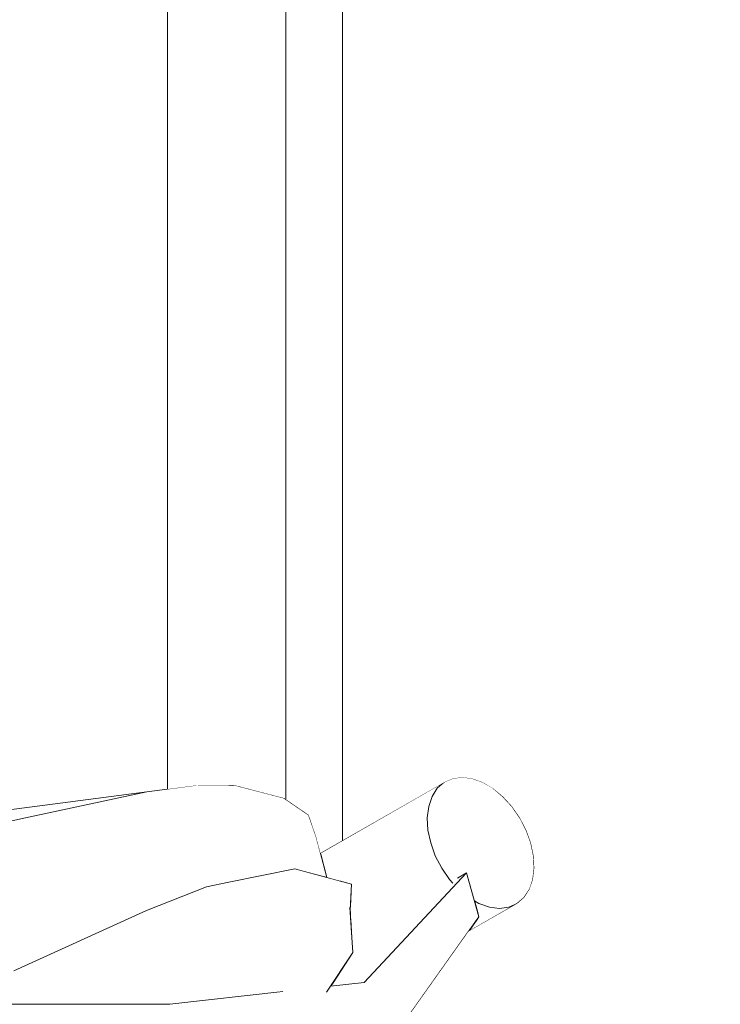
# Model space of a CAD drawing. Header units: millimetres. Extents: x 90539 to 127778, y -34922 to 14506.
# Tile 111 of 256: x 111506 to 111655, y 129 to 338. Entities that reach past the tile are written whole.
import ezdxf

# ---------------------------------------------------------------- set-up
doc = ezdxf.new("R2010")
doc.units = ezdxf.units.MM
doc.header["$MEASUREMENT"] = 0
doc.linetypes.add('Wipeout_Contour', pattern=[1000, 0, -1000])
for name, color, linetype in [('Nowe_A-Niepełnosprawni', 7, 'Continuous'), ('Nowe_A-Wymiary-Wewnętrzne', 7, 'Continuous'), ('Nowe_A-Wymiary-Zewnętrzne', 7, 'Continuous'), ('Nowe_A-Ściany-Działowe', 7, 'Continuous'), ('Nowe_Drzwi Archicad', 7, 'Continuous')]:
    doc.layers.add(name, color=color, linetype=linetype)
for name, color, linetype, lineweight in [('Nowe_A-Niepełnosprawni_Nr_pióra__4', 7, 'Continuous', 13), ('Nowe_A-Wymiary-Wewnętrzne_Nr_pióra__46', 5, 'Continuous', 15), ('Nowe_A-Wymiary-Zewnętrzne_Nr_pióra__46', 5, 'Continuous', 15), ('Nowe_Drzwi Archicad_Nr_pióra__3', 7, 'Continuous', 13)]:
    doc.layers.add(name, color=color, linetype=linetype, lineweight=lineweight)
for name, color, linetype, lineweight, true_color in [('Nowe_A-Wymiary-Wewnętrzne_Nr_pióra__45', 7, 'Continuous', 15, 0x40a5ff), ('Nowe_A-Wymiary-Wewnętrzne_Nr_pióra__85', 7, 'Continuous', 13, 0x80c2ff), ('Nowe_A-Wymiary-Zewnętrzne_Nr_pióra__45', 7, 'Continuous', 15, 0x40a5ff), ('Nowe_A-Wymiary-Zewnętrzne_Nr_pióra__85', 7, 'Continuous', 13, 0x80c2ff)]:
    doc.layers.add(name, color=color, linetype=linetype, lineweight=lineweight, true_color=true_color)
doc.styles.add('STYL_AUTOMATYCZNY_2', font='arial.ttf')
doc.dimstyles.new('STYL_AUTOMATYCZNY__1', dxfattribs={"dimtxt": 125, "dimasz": 47.5, "dimexe": 0.18, "dimexo": 20, "dimgap": 0, "dimtad": 1, "dimdec": 1, "dimlfac": 0.1, "dimzin": 0, "dimdsep": 46, "dimtxsty": 'STYL_AUTOMATYCZNY_2', "dimblk": 'ARROWHEAD_11', "dimblk1": 'ARROWHEAD_11', "dimblk2": 'ARROWHEAD_11', "dimcen": 0.09, "dimclrd": 256, "dimclre": 256, "dimclrt": 5, "dimadec": 1, "dimazin": 0, "dimtfac": 1, "dimtdec": 4, "dimtmove": 0, "dimatfit": 3, "dimfxl": 0, "dimtolj": 1, "dimtzin": 0, "dimarcsym": 0})

# ---------------------------------------------------------------- blocks, each defined once
blk = doc.blocks.new('ElemPrzekroju_23')
at = {"color": 254, "linetype": 'Wipeout_Contour', "lineweight": 0, "ltscale": 446422.418309}
blk.add_wipeout([(111601.57, 145.06), (111609.87, 149.81), (111607.87, 149.54), (111602.6, 146.53)], dxfattribs=at).dxf.layer = 'Nowe_A-Niepełnosprawni'
at = {"color": 254, "linetype": 'Wipeout_Contour', "lineweight": 0, "ltscale": 558024.150142}
blk.add_wipeout([(111603.52, 147.82), (111602.6, 146.53), (111607.87, 149.54), (111605.73, 149.81), (111603.34, 148.44)], dxfattribs=at).dxf.layer = 'Nowe_A-Niepełnosprawni'
at = {"color": 254, "linetype": 'Wipeout_Contour', "lineweight": 0, "ltscale": 3794529.107575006}
blk.add_wipeout([(111592.58, 168.77), (111592.72, 166.16), (111593.29, 163.45), (111594.27, 160.74), (111595.62, 158.13), (111597.29, 155.72), (111597.99, 154.96), (111598.96, 156), (111600.87, 157.09), (111602.56, 151.16), (111603.51, 150.6), (111605.73, 149.81), (111607.87, 149.54), (111609.87, 149.81), (111611.63, 150.6), (111613.1, 151.88), (111614.21, 153.61), (111614.93, 155.72), (111615.22, 158.13), (111615.08, 160.74), (111614.51, 163.45), (111613.53, 166.16), (111612.18, 168.77), (111610.51, 171.18), (111608.59, 173.28), (111606.49, 175.01), (111604.29, 176.3), (111602.07, 177.09), (111599.93, 177.36), (111597.94, 177.09), (111596.17, 176.3), (111594.7, 175.01), (111593.59, 173.28), (111592.87, 171.18)], dxfattribs=at).dxf.layer = 'Nowe_A-Niepełnosprawni'
at = {"layer": 'Nowe_A-Niepełnosprawni_Nr_pióra__4', "color": 7, "linetype": 'Continuous', "lineweight": 13}
for p, q in [((111597.94, 177.09), (111599.93, 177.36)), ((111599.93, 177.36), (111602.07, 177.09)), ((111602.07, 177.09), (111604.29, 176.3)), ((111604.29, 176.3), (111606.49, 175.01)), ((111606.49, 175.01), (111608.59, 173.28)), ((111608.59, 173.28), (111610.51, 171.18)), ((111610.51, 171.18), (111612.18, 168.77)), ((111612.18, 168.77), (111613.53, 166.16)), ((111613.53, 166.16), (111614.51, 163.45)), ((111614.51, 163.45), (111615.08, 160.74)), ((111615.08, 160.74), (111615.22, 158.13)), ((111615.22, 158.13), (111614.93, 155.72)), ((111614.93, 155.72), (111614.21, 153.61)), ((111614.21, 153.61), (111613.1, 151.88))]:
    blk.add_line(p, q, dxfattribs=at)
at = {"color": 254, "linetype": 'Wipeout_Contour', "lineweight": 0, "ltscale": 446348.926852}
blk.add_wipeout([(111597.29, 155.72), (111576.57, 143.89), (111576.65, 142.76), (111597.99, 154.96)], dxfattribs=at).dxf.layer = 'Nowe_A-Niepełnosprawni'
at = {"color": 254, "linetype": 'Wipeout_Contour', "lineweight": 0, "ltscale": 446424.907819}
blk.add_wipeout([(111601.31, 144.7), (111611.63, 150.6), (111609.87, 149.81), (111601.57, 145.06)], dxfattribs=at).dxf.layer = 'Nowe_A-Niepełnosprawni'
at = {"layer": 'Nowe_A-Niepełnosprawni_Nr_pióra__4', "color": 7, "linetype": 'Continuous', "lineweight": 13}
for p, q in [((111611.63, 150.6), (111609.87, 149.81)), ((111613.1, 151.88), (111611.63, 150.6)), ((111609.87, 149.81), (111607.87, 149.54))]:
    blk.add_line(p, q, dxfattribs=at)
at = {"color": 254, "linetype": 'Wipeout_Contour', "lineweight": 0, "ltscale": 446346.334513}
blk.add_wipeout([(111576.37, 147.12), (111576.57, 143.89), (111597.29, 155.72), (111595.62, 158.13)], dxfattribs=at).dxf.layer = 'Nowe_A-Niepełnosprawni'
at = {"color": 254, "linetype": 'Wipeout_Contour', "lineweight": 0, "ltscale": 446416.404086}
blk.add_wipeout([(111602.83, 150.21), (111603.34, 148.44), (111605.73, 149.81), (111603.51, 150.6)], dxfattribs=at).dxf.layer = 'Nowe_A-Niepełnosprawni'
at = {"layer": 'Nowe_A-Niepełnosprawni_Nr_pióra__4', "color": 7, "linetype": 'Continuous', "lineweight": 13}
blk.add_line((111607.87, 149.54), (111605.73, 149.81), dxfattribs=at)
at = {"color": 254, "linetype": 'Wipeout_Contour', "lineweight": 0, "ltscale": 557919.903877}
blk.add_wipeout([(111576.31, 150.47), (111576.24, 149.07), (111576.37, 147.12), (111595.62, 158.13), (111594.27, 160.74)], dxfattribs=at).dxf.layer = 'Nowe_A-Niepełnosprawni'
at = {"color": 254, "linetype": 'Wipeout_Contour', "lineweight": 0, "ltscale": 334809.428136}
blk.add_wipeout([(111602.56, 151.16), (111602.83, 150.21), (111603.51, 150.6)], dxfattribs=at).dxf.layer = 'Nowe_A-Niepełnosprawni'
at = {"color": 254, "linetype": 'Wipeout_Contour', "lineweight": 0, "ltscale": 446340.843409}
blk.add_wipeout([(111576.31, 150.47), (111594.27, 160.74), (111593.29, 163.45), (111576.48, 153.84)], dxfattribs=at).dxf.layer = 'Nowe_A-Niepełnosprawni'
at = {"color": 254, "linetype": 'Wipeout_Contour', "lineweight": 0, "ltscale": 557913.750822}
blk.add_wipeout([(111573.91, 155.41), (111576.52, 154.71), (111576.48, 153.84), (111593.29, 163.45), (111592.72, 166.16)], dxfattribs=at).dxf.layer = 'Nowe_A-Niepełnosprawni'
at = {"color": 254, "linetype": 'Wipeout_Contour', "lineweight": 0, "ltscale": 557902.692374}
blk.add_wipeout([(111592.58, 168.77), (111571.2, 156.56), (111571.32, 156.12), (111573.91, 155.41), (111592.72, 166.16)], dxfattribs=at).dxf.layer = 'Nowe_A-Niepełnosprawni'
at = {"color": 254, "linetype": 'Wipeout_Contour', "lineweight": 0, "ltscale": 446327.818237}
blk.add_wipeout([(111592.87, 171.18), (111570.69, 158.5), (111571.2, 156.56), (111592.58, 168.77)], dxfattribs=at).dxf.layer = 'Nowe_A-Niepełnosprawni'
at = {"color": 254, "linetype": 'Wipeout_Contour', "lineweight": 0, "ltscale": 446327.959518}
blk.add_wipeout([(111570.3, 159.97), (111570.69, 158.5), (111592.87, 171.18), (111593.59, 173.28)], dxfattribs=at).dxf.layer = 'Nowe_A-Niepełnosprawni'
at = {"color": 254, "linetype": 'Wipeout_Contour', "lineweight": 0, "ltscale": 781103.321811}
blk.add_wipeout([(111576.81, 140.24), (111572.09, 133.1), (111579.21, 133.91), (111600.87, 157.09), (111598.96, 156), (111597.99, 154.96), (111576.65, 142.76)], dxfattribs=at).dxf.layer = 'Nowe_A-Niepełnosprawni'
at = {"color": 254, "linetype": 'Wipeout_Contour', "lineweight": 0, "ltscale": 446329.178199}
blk.add_wipeout([(111570.05, 160.92), (111570.3, 159.97), (111593.59, 173.28), (111594.7, 175.01)], dxfattribs=at).dxf.layer = 'Nowe_A-Niepełnosprawni'
at = {"color": 254, "linetype": 'Wipeout_Contour', "lineweight": 0, "ltscale": 1227157.712043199}
blk.add_wipeout([(111499.21, 129.27), (111501.86, 120), (111540.75, 120), (111588.4, 126.49), (111603.52, 147.82), (111600.87, 157.09), (111579.21, 133.91), (111572.09, 133.1), (111571.3, 131.92), (111562.43, 132.02), (111538.1, 129.27)], dxfattribs=at).dxf.layer = 'Nowe_A-Niepełnosprawni'
at = {"layer": 'Nowe_A-Niepełnosprawni_Nr_pióra__4', "color": 7, "linetype": 'Continuous', "lineweight": 13}
for p, q in [((111579.21, 133.91), (111600.87, 157.09)), ((111597.29, 155.72), (111595.62, 158.13)), ((111598.96, 156), (111600.87, 157.09)), ((111600.87, 157.09), (111603.52, 147.82)), ((111597.99, 154.96), (111597.29, 155.72)), ((111601.31, 144.7), (111611.63, 150.6)), ((111603.51, 150.6), (111602.56, 151.16)), ((111605.73, 149.81), (111603.51, 150.6)), ((111603.52, 147.82), (111588.4, 126.49))]:
    blk.add_line(p, q, dxfattribs=at)
at = {"color": 254, "linetype": 'Wipeout_Contour', "lineweight": 0, "ltscale": 446331.427363}
blk.add_wipeout([(111569.94, 161.31), (111570.05, 160.92), (111594.7, 175.01), (111596.17, 176.3)], dxfattribs=at).dxf.layer = 'Nowe_A-Niepełnosprawni'
at = {"color": 254, "linetype": 'Wipeout_Contour', "lineweight": 0, "ltscale": 446256.553404}
blk.add_wipeout([(111558.34, 171.36), (111565.15, 157.78), (111565.68, 157.64), (111567.45, 169.39)], dxfattribs=at).dxf.layer = 'Nowe_A-Niepełnosprawni'
at = {"color": 254, "linetype": 'Wipeout_Contour', "lineweight": 0, "ltscale": 334646.54629}
blk.add_wipeout([(111576.81, 140.24), (111553.85, 149.22), (111515.75, 132.57)], dxfattribs=at).dxf.layer = 'Nowe_A-Niepełnosprawni'
at = {"layer": 'Nowe_A-Niepełnosprawni_Nr_pióra__4', "color": 7, "linetype": 'Continuous', "lineweight": 13}
for p, q in [((111594.7, 175.01), (111596.17, 176.3)), ((111596.17, 176.3), (111597.94, 177.09)), ((111592.87, 171.18), (111593.59, 173.28)), ((111593.59, 173.28), (111594.7, 175.01)), ((111592.58, 168.77), (111592.87, 171.18)), ((111592.72, 166.16), (111592.58, 168.77)), ((111593.29, 163.45), (111592.72, 166.16)), ((111594.27, 160.74), (111593.29, 163.45)), ((111595.62, 158.13), (111594.27, 160.74))]:
    blk.add_line(p, q, dxfattribs=at)
at = {"color": 254, "linetype": 'Wipeout_Contour', "lineweight": 0, "ltscale": 334709.289397}
blk.add_wipeout([(111571.2, 156.15), (111567.45, 169.39), (111570.64, 156.3)], dxfattribs=at).dxf.layer = 'Nowe_A-Niepełnosprawni'
at = {"color": 254, "linetype": 'Wipeout_Contour', "lineweight": 0, "ltscale": 334664.309905}
blk.add_wipeout([(111564.15, 157.86), (111548.86, 167.68), (111550.57, 155.17)], dxfattribs=at).dxf.layer = 'Nowe_A-Niepełnosprawni'
at = {"color": 254, "linetype": 'Wipeout_Contour', "lineweight": 0, "ltscale": 334526.879861}
blk.add_wipeout([(111492.48, 165.53), (111502.87, 148.18), (111530.96, 158.58)], dxfattribs=at).dxf.layer = 'Nowe_A-Niepełnosprawni'
at = {"color": 254, "linetype": 'Wipeout_Contour', "lineweight": 0, "ltscale": 334706.669656}
blk.add_wipeout([(111553.85, 149.22), (111576.81, 140.24), (111576.2, 149.76)], dxfattribs=at).dxf.layer = 'Nowe_A-Niepełnosprawni'
at = {"color": 254, "linetype": 'Wipeout_Contour', "lineweight": 0, "ltscale": 334571.720067}
blk.add_wipeout([(111530.96, 158.58), (111533.24, 174.28), (111507.55, 168.77)], dxfattribs=at).dxf.layer = 'Nowe_A-Niepełnosprawni'
at = {"color": 254, "linetype": 'Wipeout_Contour', "lineweight": 0, "ltscale": 446279.097967}
blk.add_wipeout([(111567.45, 169.39), (111571.2, 156.15), (111571.32, 156.12), (111569.04, 164.74)], dxfattribs=at).dxf.layer = 'Nowe_A-Niepełnosprawni'
at = {"color": 254, "linetype": 'Wipeout_Contour', "lineweight": 0, "ltscale": 334700.489913}
blk.add_wipeout([(111553.85, 149.22), (111576.2, 149.76), (111570.38, 151.64)], dxfattribs=at).dxf.layer = 'Nowe_A-Niepełnosprawni'
at = {"color": 254, "linetype": 'Wipeout_Contour', "lineweight": 0, "ltscale": 334554.337304}
blk.add_wipeout([(111515.75, 132.57), (111533.16, 149.13), (111505.05, 136.33)], dxfattribs=at).dxf.layer = 'Nowe_A-Niepełnosprawni'
at = {"color": 254, "linetype": 'Wipeout_Contour', "lineweight": 0, "ltscale": 334677.986107}
blk.add_wipeout([(111551.71, 175.69), (111558.34, 171.36), (111567.45, 169.39)], dxfattribs=at).dxf.layer = 'Nowe_A-Niepełnosprawni'
at = {"color": 254, "linetype": 'Wipeout_Contour', "lineweight": 0, "ltscale": 334613.810975}
blk.add_wipeout([(111533.24, 174.28), (111530.96, 158.58), (111548.86, 167.68)], dxfattribs=at).dxf.layer = 'Nowe_A-Niepełnosprawni'
at = {"color": 254, "linetype": 'Wipeout_Contour', "lineweight": 0, "ltscale": 334589.873858}
blk.add_wipeout([(111533.16, 149.13), (111515.75, 132.57), (111540.89, 145.53)], dxfattribs=at).dxf.layer = 'Nowe_A-Niepełnosprawni'
at = {"color": 254, "linetype": 'Wipeout_Contour', "lineweight": 0, "ltscale": 334681.657423}
blk.add_wipeout([(111551.71, 175.69), (111567.45, 169.39), (111562.26, 172.94)], dxfattribs=at).dxf.layer = 'Nowe_A-Niepełnosprawni'
at = {"color": 254, "linetype": 'Wipeout_Contour', "lineweight": 0, "ltscale": 446036.603486}
blk.add_wipeout([(111492.48, 165.53), (111507.55, 168.77), (111533.24, 174.28), (111502.42, 170.23)], dxfattribs=at).dxf.layer = 'Nowe_A-Niepełnosprawni'
at = {"color": 254, "linetype": 'Wipeout_Contour', "lineweight": 0, "ltscale": 334664.685102}
blk.add_wipeout([(111564.57, 157.94), (111545.87, 154.13), (111553.85, 149.22)], dxfattribs=at).dxf.layer = 'Nowe_A-Niepełnosprawni'
at = {"color": 254, "linetype": 'Wipeout_Contour', "lineweight": 0, "ltscale": 669014.139357}
blk.add_wipeout([(111505.05, 136.33), (111485.99, 121.71), (111499.21, 129.27), (111499.83, 129.27), (111508.15, 129.27), (111515.75, 132.57)], dxfattribs=at).dxf.layer = 'Nowe_A-Niepełnosprawni'
at = {"color": 254, "linetype": 'Wipeout_Contour', "lineweight": 0, "ltscale": 334625.792089}
blk.add_wipeout([(111543.44, 175.6), (111533.24, 174.28), (111548.86, 167.68)], dxfattribs=at).dxf.layer = 'Nowe_A-Niepełnosprawni'
at = {"color": 254, "linetype": 'Wipeout_Contour', "lineweight": 0, "ltscale": 557665.531947}
blk.add_wipeout([(111530.96, 158.58), (111505.05, 136.33), (111533.16, 149.13), (111545.87, 154.13), (111550.57, 155.17)], dxfattribs=at).dxf.layer = 'Nowe_A-Niepełnosprawni'
at = {"color": 254, "linetype": 'Wipeout_Contour', "lineweight": 0, "ltscale": 334717.1374}
blk.add_wipeout([(111564.57, 157.94), (111576.2, 149.76), (111576.52, 154.71)], dxfattribs=at).dxf.layer = 'Nowe_A-Niepełnosprawni'
at = {"layer": 'Nowe_A-Niepełnosprawni_Nr_pióra__4', "color": 7, "linetype": 'Continuous', "lineweight": 13}
blk.add_line((111533.24, 174.28), (111502.42, 170.23), dxfattribs=at)
at = {"color": 254, "linetype": 'Wipeout_Contour', "lineweight": 0, "ltscale": 334630.320888}
blk.add_wipeout([(111550.57, 155.17), (111548.86, 167.68), (111530.96, 158.58)], dxfattribs=at).dxf.layer = 'Nowe_A-Niepełnosprawni'
at = {"color": 254, "linetype": 'Wipeout_Contour', "lineweight": 0, "ltscale": 557787.775355}
blk.add_wipeout([(111576.81, 140.24), (111515.75, 132.57), (111562.02, 131.97), (111562.43, 132.02), (111571.3, 131.92)], dxfattribs=at).dxf.layer = 'Nowe_A-Niepełnosprawni'
at = {"layer": 'Nowe_A-Niepełnosprawni_Nr_pióra__4', "color": 7, "linetype": 'Continuous', "lineweight": 13}
for p, q in [((111571.26, 131.85), (111576.81, 140.24)), ((111572.09, 133.1), (111579.21, 133.91))]:
    blk.add_line(p, q, dxfattribs=at)
at = {"color": 254, "linetype": 'Wipeout_Contour', "lineweight": 0, "ltscale": 334531.468641}
blk.add_wipeout([(111530.96, 158.58), (111507.55, 168.77), (111492.48, 165.53)], dxfattribs=at).dxf.layer = 'Nowe_A-Niepełnosprawni'
at = {"color": 254, "linetype": 'Wipeout_Contour', "lineweight": 0, "ltscale": 334661.58728}
blk.add_wipeout([(111545.87, 154.13), (111564.57, 157.94), (111550.57, 155.17)], dxfattribs=at).dxf.layer = 'Nowe_A-Niepełnosprawni'
at = {"color": 254, "linetype": 'Wipeout_Contour', "lineweight": 0, "ltscale": 334610.596645}
blk.add_wipeout([(111515.75, 132.57), (111553.85, 149.22), (111540.89, 145.53)], dxfattribs=at).dxf.layer = 'Nowe_A-Niepełnosprawni'
at = {"layer": 'Nowe_A-Niepełnosprawni_Nr_pióra__4', "color": 7, "linetype": 'Continuous', "lineweight": 13}
for p, q in [((111533.24, 174.28), (111507.55, 168.77)), ((111507.55, 168.77), (111492.48, 165.53))]:
    blk.add_line(p, q, dxfattribs=at)
at = {"color": 254, "linetype": 'Wipeout_Contour', "lineweight": 0, "ltscale": 334539.597947}
blk.add_wipeout([(111502.87, 148.18), (111505.05, 136.33), (111530.96, 158.58)], dxfattribs=at).dxf.layer = 'Nowe_A-Niepełnosprawni'
at = {"color": 254, "linetype": 'Wipeout_Contour', "lineweight": 0, "ltscale": 334711.468952}
blk.add_wipeout([(111570.38, 151.64), (111576.2, 149.76), (111564.57, 157.94)], dxfattribs=at).dxf.layer = 'Nowe_A-Niepełnosprawni'
at = {"color": 254, "linetype": 'Wipeout_Contour', "lineweight": 0, "ltscale": 334641.021835}
blk.add_wipeout([(111553.85, 149.22), (111545.87, 154.13), (111540.89, 145.53)], dxfattribs=at).dxf.layer = 'Nowe_A-Niepełnosprawni'
at = {"color": 254, "linetype": 'Wipeout_Contour', "lineweight": 0, "ltscale": 557675.469725}
blk.add_wipeout([(111515.75, 132.57), (111515.77, 129.27), (111538.1, 129.27), (111543.02, 129.83), (111562.02, 131.97)], dxfattribs=at).dxf.layer = 'Nowe_A-Niepełnosprawni'
at = {"layer": 'Nowe_A-Niepełnosprawni_Nr_pióra__4', "color": 7, "linetype": 'Continuous', "lineweight": 13}
blk.add_line((111538.1, 129.27), (111562.02, 131.97), dxfattribs=at)
at = {"color": 254, "linetype": 'Wipeout_Contour', "lineweight": 0, "ltscale": 334688.967215}
blk.add_wipeout([(111553.85, 149.22), (111570.38, 151.64), (111564.57, 157.94)], dxfattribs=at).dxf.layer = 'Nowe_A-Niepełnosprawni'
at = {"color": 254, "linetype": 'Wipeout_Contour', "lineweight": 0, "ltscale": 334729.628019}
blk.add_wipeout([(111576.2, 149.76), (111576.24, 149.07), (111576.52, 154.71)], dxfattribs=at).dxf.layer = 'Nowe_A-Niepełnosprawni'
at = {"color": 254, "linetype": 'Wipeout_Contour', "lineweight": 0, "ltscale": 334620.108492}
blk.add_wipeout([(111533.16, 149.13), (111540.89, 145.53), (111545.87, 154.13)], dxfattribs=at).dxf.layer = 'Nowe_A-Niepełnosprawni'
at = {"color": 254, "linetype": 'Wipeout_Contour', "lineweight": 0, "ltscale": 334539.399624}
blk.add_wipeout([(111508.15, 129.27), (111515.77, 129.27), (111515.75, 132.57)], dxfattribs=at).dxf.layer = 'Nowe_A-Niepełnosprawni'
at = {"layer": 'Nowe_A-Niepełnosprawni_Nr_pióra__4', "color": 7, "linetype": 'Continuous', "lineweight": 13}
for p, q in [((111545.87, 154.13), (111550.57, 155.17)), ((111576.24, 149.07), (111576.52, 154.71)), ((111545.87, 154.13), (111533.16, 149.13)), ((111533.16, 149.13), (111505.05, 136.33)), ((111576.81, 140.24), (111576.2, 149.76)), ((111499.21, 129.27), (111538.1, 129.27))]:
    blk.add_line(p, q, dxfattribs=at)
at = {"color": 254, "linetype": 'Wipeout_Contour', "lineweight": 0, "ltscale": 557800.682833}
blk.add_wipeout([(111558.34, 171.36), (111548.86, 167.68), (111564.15, 157.86), (111564.57, 157.94), (111565.15, 157.78)], dxfattribs=at).dxf.layer = 'Nowe_A-Niepełnosprawni'
at = {"layer": 'Nowe_A-Niepełnosprawni_Nr_pióra__4', "color": 7, "linetype": 'Continuous', "lineweight": 13}
blk.add_line((111550.57, 155.17), (111564.57, 157.94), dxfattribs=at)
at = {"color": 254, "linetype": 'Wipeout_Contour', "lineweight": 0, "ltscale": 334651.178189}
blk.add_wipeout([(111543.44, 175.6), (111548.86, 167.68), (111558.34, 171.36)], dxfattribs=at).dxf.layer = 'Nowe_A-Niepełnosprawni'
at = {"color": 254, "linetype": 'Wipeout_Contour', "lineweight": 0, "ltscale": 334704.25933}
blk.add_wipeout([(111565.68, 157.64), (111570.64, 156.3), (111567.45, 169.39)], dxfattribs=at).dxf.layer = 'Nowe_A-Niepełnosprawni'
at = {"layer": 'Nowe_A-Niepełnosprawni_Nr_pióra__4', "color": 7, "linetype": 'Continuous', "lineweight": 13}
for p, q in [((111569.94, 161.31), (111596.17, 176.3)), ((111567.45, 169.39), (111562.26, 172.94)), ((111569.04, 164.74), (111567.45, 169.39)), ((111569.04, 164.74), (111571.32, 156.12)), ((111576.52, 154.71), (111564.57, 157.94))]:
    blk.add_line(p, q, dxfattribs=at)
at = {"color": 254, "linetype": 'Wipeout_Contour', "lineweight": 0, "ltscale": 334653.849787}
blk.add_wipeout([(111558.34, 171.36), (111551.71, 175.69), (111543.44, 175.6)], dxfattribs=at).dxf.layer = 'Nowe_A-Niepełnosprawni'
at = {"layer": 'Nowe_A-Niepełnosprawni_Nr_pióra__4', "color": 7, "linetype": 'Continuous', "lineweight": 13}
for p, q in [((111533.24, 174.28), (111543.44, 175.6)), ((111543.44, 175.6), (111551.71, 175.69)), ((111562.26, 172.94), (111551.71, 175.69))]:
    blk.add_line(p, q, dxfattribs=at)
blk = doc.blocks.new('ElemPrzekroju_25')
at = {"color": 254, "linetype": 'Wipeout_Contour', "lineweight": 0, "ltscale": 6815411.693442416}
blk.add_wipeout([(109677.6, 2540), (109677.6, 2100), (110477.6, 2100), (110477.6, 519.19), (110503.66, 549.44), (110520.6, 562.24), (110520.6, 2117), (111654.6, 2117), (111654.6, 0), (111973.1, 0), (111973.1, 2.45), (111943.06, 2.45), (111910.44, 86.95), (111909.1, 94.15), (111909.1, 204.5), (111973.1, 204.5), (111973.1, 205.5), (111908.1, 205.5), (111908.1, 228.49), (111870.92, 228.49), (111870.92, 232.26), (111870.92, 232.76), (111870.9, 257.12), (111870.92, 260.3), (111870.92, 477.41), (111870.9, 514.77), (111870.92, 548.64), (111870.92, 566.63), (111870.72, 573.91), (111870.15, 590.35), (111869.58, 605.28), (111868.94, 621.57), (111868.28, 635.36), (111867.53, 651.5), (111866.73, 666.91), (111866.46, 675.53), (111870.87, 676.73), (111870.92, 687.28), (111870.92, 691.98), (111870.92, 692.51), (111908.1, 692.51), (111908.1, 717), (111918.49, 749.19), (111892.43, 753.66), (111890.42, 755.43), (111889.48, 757.69), (111889.61, 759.5), (111889.69, 759.95), (111890.43, 764.33), (111895.67, 795.02), (111896.27, 798.52), (111897.03, 800.85), (111898.43, 802.31), (111900.88, 803.3), (111934.17, 797.72), (111934, 797.19), (111947.82, 839.98), (111973.27, 839.98), (111973.27, 840), (112527.6, 840), (112527.6, 2540)], dxfattribs=at).dxf.layer = 'Nowe_A-Ściany-Działowe'
blk = doc.blocks.new('ElemPrzekroju_26')
at = {"color": 254, "linetype": 'Wipeout_Contour', "lineweight": 0, "ltscale": 781018.350181}
blk.add_wipeout([(111562.6, 172.71), (111567.45, 169.39), (111569.04, 164.74), (111569.94, 161.31), (111574.6, 163.97), (111574.6, 2037), (111562.6, 2025)], dxfattribs=at).dxf.layer = 'Nowe_Drzwi Archicad'
at = {"color": 254, "linetype": 'Wipeout_Contour', "lineweight": 0, "ltscale": 2790191.488818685}
blk.add_wipeout([(111574.6, 0), (111654.6, 0), (111654.6, 2117), (111574.6, 2037), (111574.6, 163.97), (111596.17, 176.3), (111597.94, 177.09), (111599.93, 177.36), (111602.07, 177.09), (111604.29, 176.3), (111606.49, 175.01), (111608.59, 173.28), (111610.51, 171.18), (111612.18, 168.77), (111613.53, 166.16), (111614.51, 163.45), (111615.08, 160.74), (111615.22, 158.13), (111614.93, 155.72), (111614.21, 153.61), (111613.1, 151.88), (111611.63, 150.6), (111601.31, 144.7), (111588.4, 126.49), (111574.6, 118.61)], dxfattribs=at).dxf.layer = 'Nowe_Drzwi Archicad'
at = {"color": 254, "linetype": 'Wipeout_Contour', "lineweight": 0, "ltscale": 780894.045888}
blk.add_wipeout([(111537.6, 2000), (111537.6, 174.84), (111543.44, 175.6), (111551.71, 175.69), (111562.26, 172.94), (111562.6, 172.71), (111562.6, 2000)], dxfattribs=at).dxf.layer = 'Nowe_Drzwi Archicad'
at = {"layer": 'Nowe_Drzwi Archicad_Nr_pióra__3', "color": 7, "linetype": 'Continuous', "lineweight": 13}
for p, q in [((111574.6, 163.97), (111574.6, 2037)), ((111562.6, 172.71), (111562.6, 2025)), ((111537.6, 174.84), (111537.6, 2000))]:
    blk.add_line(p, q, dxfattribs=at)
blk = doc.blocks.new('*D714')
at = {"layer": 'Nowe_A-Wymiary-Wewnętrzne_Nr_pióra__45', "linetype": 'Continuous', "lineweight": 15, "true_color": 0x40a5ff}
for points in [[(116511.16, 900), (116512.12, 895.22), (116514.83, 891.16), (116518.88, 888.45), (116523.66, 887.5), (116528.45, 888.45), (116532.5, 891.16), (116535.21, 895.22), (116536.16, 900), (116535.21, 904.78), (116532.5, 908.84), (116528.45, 911.55), (116523.66, 912.5), (116518.88, 911.55), (116514.83, 908.84), (116512.12, 904.78)], [(116511.16, 0), (116512.12, -4.78), (116514.83, -8.84), (116518.88, -11.55), (116523.66, -12.5), (116528.45, -11.55), (116532.5, -8.84), (116535.21, -4.78), (116536.16, 0), (116535.21, 4.78), (116532.5, 8.84), (116528.45, 11.55), (116523.66, 12.5), (116518.88, 11.55), (116514.83, 8.84), (116512.12, 4.78)]]:
    blk.add_hatch(color=161, dxfattribs=at).paths.add_polyline_path(points)
at = {"layer": 'Nowe_A-Wymiary-Wewnętrzne_Nr_pióra__45', "color": 161, "linetype": 'Continuous', "lineweight": 15, "true_color": 0x40a5ff}
for centre in [(116523.66, 900), (116523.66, 0)]:
    blk.add_circle(centre, 12.5, dxfattribs=at)
at = {"layer": 'Nowe_A-Wymiary-Wewnętrzne_Nr_pióra__85', "color": 151, "linetype": 'Continuous', "lineweight": 13, "true_color": 0x80c2ff}
for p, q in [((116511.16, 900), (116476.79, 900)), ((116570.54, 900), (116536.16, 900)), ((116523.66, 12.5), (116523.66, 887.5)), ((116511.16, 0), (116476.79, 0)), ((116570.54, 0), (116536.16, 0)), ((116523.66, -25), (116523.66, -12.5))]:
    blk.add_line(p, q, dxfattribs=at)
at = {"layer": 'Nowe_A-Wymiary-Wewnętrzne_Nr_pióra__46', "color": 5, "lineweight": 15, "insert": (116498.66, 283.17), "char_height": 125, "attachment_point": 7, "rotation": 90, "style": 'STYL_AUTOMATYCZNY_2'}
blk.add_mtext('\\A1;{\\pql;\\fArial|b0|i0|c238|p0;\\W1.000000;90,0}', dxfattribs=at)
blk = doc.blocks.new('ARROWHEAD_11')
at = {"color": 0, "linetype": 'Continuous', "lineweight": 0}
blk.add_line((0, 0), (-1, 0), dxfattribs=at)
at = {"color": 0, "linetype": 'Continuous', "lineweight": 0, "const_width": 0.25, "flags": 128}
blk.add_lwpolyline([(-0.125, 0, 1), (0.125, 0, 1)], format="xyb", close=True, dxfattribs=at)
blk = doc.blocks.new('*D748')
at = {"layer": 'Nowe_A-Wymiary-Zewnętrzne_Nr_pióra__45', "linetype": 'Continuous', "lineweight": 15, "true_color": 0x40a5ff}
for points in [[(119375.13, 12845), (119376.08, 12840.22), (119378.79, 12836.16), (119382.84, 12833.45), (119387.63, 12832.5), (119392.41, 12833.45), (119396.47, 12836.16), (119399.18, 12840.22), (119400.13, 12845), (119399.18, 12849.78), (119396.47, 12853.84), (119392.41, 12856.55), (119387.63, 12857.5), (119382.84, 12856.55), (119378.79, 12853.84), (119376.08, 12849.78)], [(119375.13, -450), (119376.08, -454.78), (119378.79, -458.84), (119382.84, -461.55), (119387.63, -462.5), (119392.41, -461.55), (119396.47, -458.84), (119399.18, -454.78), (119400.13, -450), (119399.18, -445.22), (119396.47, -441.16), (119392.41, -438.45), (119387.63, -437.5), (119382.84, -438.45), (119378.79, -441.16), (119376.08, -445.22)]]:
    blk.add_hatch(color=161, dxfattribs=at).paths.add_polyline_path(points)
at = {"layer": 'Nowe_A-Wymiary-Zewnętrzne_Nr_pióra__45', "color": 161, "linetype": 'Continuous', "lineweight": 15, "true_color": 0x40a5ff}
for centre in [(119387.63, 12845), (119387.63, -450)]:
    blk.add_circle(centre, 12.5, dxfattribs=at)
at = {"layer": 'Nowe_A-Wymiary-Zewnętrzne_Nr_pióra__85', "color": 151, "linetype": 'Continuous', "lineweight": 13, "true_color": 0x80c2ff}
for p, q in [((119387.63, 12857.5), (119387.63, 12870)), ((119375.13, 12845), (119340.75, 12845)), ((119434.5, 12845), (119400.13, 12845)), ((119387.63, -437.5), (119387.63, 12832.5)), ((119375.13, -450), (119340.75, -450)), ((119434.5, -450), (119400.13, -450)), ((119387.63, -475), (119387.63, -462.5))]:
    blk.add_line(p, q, dxfattribs=at)
at = {"layer": 'Nowe_A-Wymiary-Zewnętrzne_Nr_pióra__46', "color": 5, "lineweight": 15, "insert": (119362.63, 5911.52), "char_height": 125, "attachment_point": 7, "rotation": 90, "style": 'STYL_AUTOMATYCZNY_2'}
blk.add_mtext('\\A1;{\\pql;\\fArial|b0|i0|c238|p0;\\W1.000000;1\xa0329,5}', dxfattribs=at)

msp = doc.modelspace()

# ---------------------------------------------------------------- block references
at = {"layer": 'Nowe_A-Niepełnosprawni', "lineweight": 0}
msp.add_blockref('ElemPrzekroju_23', (0, 0), dxfattribs=at)

# ---------------------------------------------------------------- next in the draw order: block references
at = {"layer": 'Nowe_A-Ściany-Działowe', "lineweight": 0}
msp.add_blockref('ElemPrzekroju_25', (0, 0), dxfattribs=at)

# ---------------------------------------------------------------- next in the draw order: block references
at = {"layer": 'Nowe_Drzwi Archicad', "lineweight": 0}
msp.add_blockref('ElemPrzekroju_26', (0, 0), dxfattribs=at)

# ---------------------------------------------------------------- next in the draw order: dimensions: what is measured, and where the dimension line sits
at = {"layer": 'Nowe_A-Wymiary-Wewnętrzne', "color": 151, "linetype": 'Continuous', "lineweight": 13, "true_color": 0x80c2ff}
dim = msp.add_linear_dim(base=(116523.66, 900), p1=(99177.6, 0), p2=(116907.6, 900), angle=90, dimstyle='STYL_AUTOMATYCZNY__1', dxfattribs=at)
dim.commit()
dim.dimension.update_dxf_attribs({"geometry": '*D714', "text_midpoint": (116436.16, 445), "dimtype": 160, "text_rotation": 90})
at = {"layer": 'Nowe_A-Wymiary-Zewnętrzne', "color": 151, "linetype": 'Continuous', "lineweight": 13, "true_color": 0x80c2ff}
dim = msp.add_linear_dim(base=(119387.63, 12845), p1=(95120.09, -450), p2=(98654.74, 12845), angle=90, dimstyle='STYL_AUTOMATYCZNY__1', dxfattribs=at)
dim.commit()
dim.dimension.update_dxf_attribs({"geometry": '*D748', "text_midpoint": (119300.13, 6192.64), "dimtype": 160, "text_rotation": 90})

doc.saveas('drawing.dxf')
